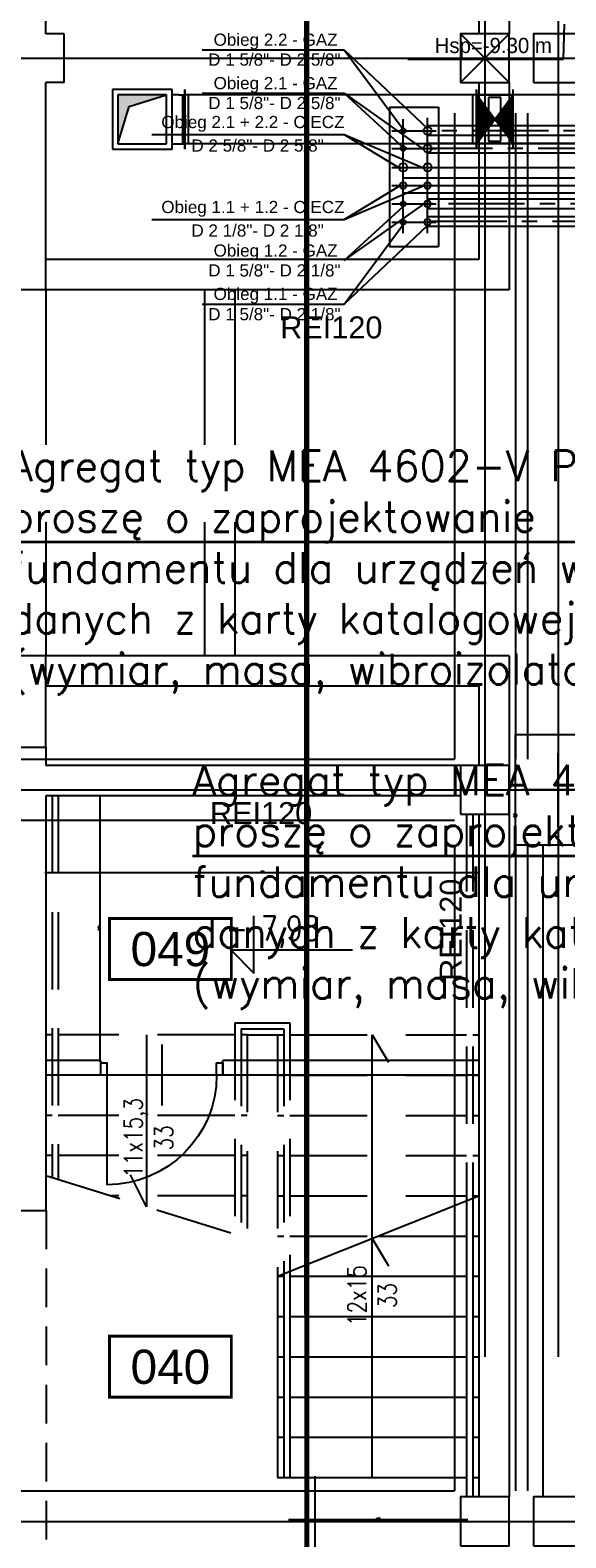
# Model space of a CAD drawing. Header units: centimetres. Extents: x -156440 to 298236, y -263599 to 81430.
# Tile 58 of 170: x 135695 to 140088, y -127367 to -115001. Entities that reach past the tile are written whole.
import ezdxf
from ezdxf.enums import TextEntityAlignment as Align

# ---------------------------------------------------------------- set-up
doc = ezdxf.new("R2010")
doc.units = ezdxf.units.CM
doc.header["$LTSCALE"] = 50
doc.header["$PDMODE"] = 35
doc.header["$PDSIZE"] = 0.1
for name, pattern in [('01-101 Went PP Poziom -2$0$CENTER', [2, 1.25, -0.25, 0.25, -0.25]), ('01-101 Went PP Poziom -2$0$DASHDOT2', [12.7, 6.35, -3.175, 0, -3.175]), ('DASHDOT', [25.4, 12.7, -6.35, 0, -6.35]), ('Kondygnacja -2$0$HIDDEN', [9.525, 6.35, -3.175]), ('Kondygnacja -2$0$HIDDEN2', [4.7625, 3.175, -1.5875]), ('Osie rzutów$0$DASHDOT2', [12.7, 6.35, -3.175, 0, -3.175])]:
    doc.linetypes.add(name, pattern=pattern)
doc.layers.get('0').update_dxf_attribs({"color": 8})
doc.layers.get('DEFPOINTS').update_dxf_attribs({"color": 8})
for name, color, linetype in [('01-101 Went PP Poziom -2$0$L_linie przekrojowe', 213, 'Continuous'), ('01-101 Went PP Poziom -2$0$L_Wywiew', 6, 'Continuous'), ('bgde-tekst', 7, 'Continuous'), ('freon cieczowy', 142, 'Continuous'), ('freon gazowy', 174, 'Continuous'), ('Freon_opisy', 2, 'Continuous'), ('Freon_urządzenia', 3, 'Continuous'), ('Kondygnacja -2$0$ARCH_INFO_KOTY_WYSOKOŚCIOWE_IST', 8, 'Continuous'), ('Kondygnacja -2$0$ARCH_INFO_ODPORNOŚĆ OGNIOWA', 8, 'Continuous'), ('Kondygnacja -2$0$ARCH_INFO_SCHODY_IST', 8, 'Continuous'), ('Kondygnacja -2$0$ARCH_KONSTR_POWYŻEJ RZUTU_IST', 8, 'Kondygnacja -2$0$HIDDEN2'), ('Kondygnacja -2$0$ARCH_MUROWANE_IST', 9, 'Continuous'), ('Kondygnacja -2$0$ARCH_NIEWIDOK_IST', 8, 'Kondygnacja -2$0$HIDDEN'), ('Kondygnacja -2$0$ARCH_SCHODY_IST', 8, 'Continuous'), ('Kondygnacja -2$0$ARCH_ŚLUSARKA_DRZWI_IST', 8, 'Continuous'), ('Kondygnacja -2$0$ARCH_ŻELBET_IST', 9, 'Continuous'), ('Osie rzutów$0$ARCH_INFO_OSIE_IST', 8, 'Osie rzutów$0$DASHDOT2'), ('Pomieszczenia -2$0$ARCH_INFO_AREA_ETYKIETY_200', 8, 'Continuous')]:
    doc.layers.add(name, color=color, linetype=linetype)
for name, color, linetype, lineweight in [('bgde_fundamenty pod urządzenia', 7, 'Continuous', 35), ('bgde_maszynownia blokowo', 2, 'Continuous', 35), ('Kondygnacja -2$0$_SP KORYTA', 8, 'Continuous', 25), ('Kondygnacja -2$0$ARCH_INFO_WYMIARY', 8, 'Continuous', 9)]:
    doc.layers.add(name, color=color, linetype=linetype, lineweight=lineweight)
doc.layers.get('bgde_maszynownia blokowo').off()
doc.styles.add('01-101 Went PP Poziom -2$0$Arial', font='ARIAL.TTF')
doc.styles.add('Kondygnacja -2$0$Arial', font='ARIAL.TTF')
doc.styles.add('Kondygnacja -2$0$Romans', font='Romans.shx', dxfattribs={"width": 0.7})
doc.styles.add('Kondygnacja -2$0$ROMANS-50-CM', font='romans.shx', dxfattribs={"width": 0.8, "height": 10})
doc.styles.add('Pomieszczenia -2$0$Arial', font='ARIAL.TTF')
doc.styles.add('Romans', font='Romans.shx')
doc.dimstyles.new('Kondygnacja -2$0$Wymiary 1-100', dxfattribs={"dimtxt": 12, "dimasz": 10, "dimexe": 5, "dimexo": 0, "dimgap": 4, "dimtad": 1, "dimrnd": 0.5, "dimzin": 12, "dimdsep": 46, "dimtxsty": 'Kondygnacja -2$0$Romans', "dimblk": 'Kondygnacja -2$0$_Oblique', "dimcen": 10, "dimdle": 10, "dimclrt": 55, "dimazin": 0, "dimtfac": 1, "dimtmove": 1, "dimatfit": 3, "dimfxl": 0, "dimtolj": 1, "dimtzin": 0, "dimarcsym": 0})

# ---------------------------------------------------------------- blocks, each defined once
blk = doc.blocks.new('Osie rzutów')
at = {"layer": 'Osie rzutów$0$ARCH_INFO_OSIE_IST', "ltscale": 10}
for p, q in [((6200, 12510), (6200, 4800)), ((6200, 12510), (6200, 4571.18)), ((6260, 12510), (6260, 4623.26)), ((4436.04, 10400), (13655, 10400)), ((6260, 9770), (6260, 9830)), ((4436.04, 9800), (15156.54, 9800)), ((6290, 9800), (6230, 9800)), ((4436.04, 9200), (15156.54, 9200))]:
    blk.add_line(p, q, dxfattribs=at)
blk = doc.blocks.new('Kondygnacja -2$0$_Oblique')
at = {"color": 0, "linetype": 'ByBlock', "lineweight": -2}
blk.add_line((-0.5, -0.5), (0.5, 0.5), dxfattribs=at)
blk = doc.blocks.new('*D239')
at = {"layer": 'DEFPOINTS', "color": 0}
for p in [(137824, -126872), (139274, -126872), (137824, -127219)]:
    blk.add_point(p, dxfattribs=at)
at = {"layer": 'Kondygnacja -2$0$ARCH_INFO_WYMIARY', "color": 0, "lineweight": -2}
for p, q in [((139284, -127219), (137814, -127219)), ((137824, -127211), (137824, -127224)), ((139274, -127211), (139274, -127224))]:
    blk.add_line(p, q, dxfattribs=at)
at = {"layer": 'Kondygnacja -2$0$ARCH_INFO_WYMIARY', "color": 0, "lineweight": -2, "xscale": 10, "yscale": 10, "zscale": 10, "rotation": 180}
blk.add_blockref('Kondygnacja -2$0$_Oblique', (137824, -127219), dxfattribs=at)
at = {"layer": 'Kondygnacja -2$0$ARCH_INFO_WYMIARY', "color": 0, "lineweight": -2, "xscale": 10, "yscale": 10, "zscale": 10}
blk.add_blockref('Kondygnacja -2$0$_Oblique', (139274, -127219), dxfattribs=at)
at = {"layer": 'Kondygnacja -2$0$ARCH_INFO_WYMIARY', "color": 55, "insert": (138549, -127209), "char_height": 12, "attachment_point": 5, "style": 'Kondygnacja -2$0$Romans'}
blk.add_mtext('\\A1;1450', dxfattribs=at)
blk = doc.blocks.new('*D240')
at = {"layer": 'DEFPOINTS', "color": 0}
for p in [(135824, -121282), (136269, -121282), (135824, -123452)]:
    blk.add_point(p, dxfattribs=at)
at = {"layer": 'Kondygnacja -2$0$ARCH_INFO_WYMIARY', "color": 0, "lineweight": -2}
for p, q in [((136261, -121282), (136274, -121282)), ((136269, -123462), (136269, -121272)), ((136261, -123452), (136274, -123452))]:
    blk.add_line(p, q, dxfattribs=at)
at = {"layer": 'Kondygnacja -2$0$ARCH_INFO_WYMIARY', "color": 0, "lineweight": -2, "xscale": 10, "yscale": 10, "zscale": 10}
for p, rotation in [((136269, -121282), 90), ((136269, -123452), 270)]:
    blk.add_blockref('Kondygnacja -2$0$_Oblique', p, dxfattribs=dict(at, rotation=rotation))
at = {"layer": 'Kondygnacja -2$0$ARCH_INFO_WYMIARY', "color": 55, "insert": (136259, -122367), "char_height": 12, "attachment_point": 5, "rotation": 90, "style": 'Kondygnacja -2$0$Romans'}
blk.add_mtext('\\A1;2170', dxfattribs=at)
blk = doc.blocks.new('*D241')
at = {"layer": 'DEFPOINTS', "color": 0}
for p in [(135824, -121432), (139374, -121432), (135824, -121914)]:
    blk.add_point(p, dxfattribs=at)
at = {"layer": 'Kondygnacja -2$0$ARCH_INFO_WYMIARY', "color": 0, "lineweight": -2}
for p, q in [((139384, -121914), (135814, -121914)), ((135824, -121906), (135824, -121919)), ((139374, -121906), (139374, -121919))]:
    blk.add_line(p, q, dxfattribs=at)
at = {"layer": 'Kondygnacja -2$0$ARCH_INFO_WYMIARY', "color": 0, "lineweight": -2, "xscale": 10, "yscale": 10, "zscale": 10, "rotation": 180}
blk.add_blockref('Kondygnacja -2$0$_Oblique', (135824, -121914), dxfattribs=at)
at = {"layer": 'Kondygnacja -2$0$ARCH_INFO_WYMIARY', "color": 0, "lineweight": -2, "xscale": 10, "yscale": 10, "zscale": 10}
blk.add_blockref('Kondygnacja -2$0$_Oblique', (139374, -121914), dxfattribs=at)
at = {"layer": 'Kondygnacja -2$0$ARCH_INFO_WYMIARY', "color": 55, "insert": (137599, -121904), "char_height": 12, "attachment_point": 5, "style": 'Kondygnacja -2$0$Romans'}
blk.add_mtext('\\A1;3550', dxfattribs=at)
blk = doc.blocks.new('*D242')
at = {"layer": 'DEFPOINTS', "color": 0}
for p in [(137824, -126872), (137824, -130542), (138030, -130542)]:
    blk.add_point(p, dxfattribs=at)
at = {"layer": 'Kondygnacja -2$0$ARCH_INFO_WYMIARY', "color": 0, "lineweight": -2}
for p, q in [((138030, -126862), (138030, -130552)), ((138022, -126872), (138035, -126872)), ((138022, -130542), (138035, -130542))]:
    blk.add_line(p, q, dxfattribs=at)
at = {"layer": 'Kondygnacja -2$0$ARCH_INFO_WYMIARY', "color": 0, "lineweight": -2, "xscale": 10, "yscale": 10, "zscale": 10}
for p, rotation in [((138030, -126872), 90), ((138030, -130542), 270)]:
    blk.add_blockref('Kondygnacja -2$0$_Oblique', p, dxfattribs=dict(at, rotation=rotation))
at = {"layer": 'Kondygnacja -2$0$ARCH_INFO_WYMIARY', "color": 55, "insert": (138020, -128707), "char_height": 12, "attachment_point": 5, "rotation": 90, "style": 'Kondygnacja -2$0$Romans'}
blk.add_mtext('\\A1;3670', dxfattribs=at)
blk = doc.blocks.new('Kondygnacja -2$0$DRZWI90')
blk.add_line((-45, 0), (-45, 90))
at = {"lineweight": -3}
for p, q in [((0, -25), (0, 25)), ((45, 0), (-45, 0))]:
    blk.add_line(p, q, dxfattribs=at)
for points in [[(-50, -10), (-45, -10), (-45, 0), (-50, 0)], [(45, -10), (50, -10), (50, 0), (45, 0)]]:
    blk.add_lwpolyline(points, close=True, dxfattribs=at)
blk.add_arc((-45, 0), 90, 0, 90, dxfattribs=at)
blk = doc.blocks.new('Kondygnacja -2$0$konstukcja stropu -2')
at = {"layer": 'Kondygnacja -2$0$ARCH_KONSTR_POWYŻEJ RZUTU_IST', "ltscale": 10}
for p, q in [((6175, 10355), (6175, 9825)), ((6225, 10355), (6225, 9825)), ((6235, 10355), (6235, 9825)), ((5625, 9825), (6175, 9825)), ((5625, 9775), (6175, 9775)), ((6175, 9755), (6175, 9225)), ((6225, 9755), (6225, 9225)), ((6235, 9755), (6235, 9225)), ((5625, 9225), (6175, 9225))]:
    blk.add_line(p, q, dxfattribs=at)
blk = doc.blocks.new('Pomieszczenia -2$0$etykieta_numer')
at = {"color": 0, "linetype": 'ByBlock', "const_width": 2.44}
blk.add_lwpolyline([(-50, -50), (-50, 0), (50, 0), (50, -50)], close=True, dxfattribs=at)
at = {"color": 0, "linetype": 'ByBlock', "style": 'Pomieszczenia -2$0$Arial'}
blk.add_attdef('AECAREA:NUMER_LOKALU', text='', height=28, dxfattribs=at).set_placement((0, -25), align=Align.MIDDLE)
blk = doc.blocks.new('A$C45891BCF')
at = {"layer": 'freon cieczowy'}
for p, q in [((-127, 503.2, 2064.4), (-127, 510.5, 4128.7)), ((-103.6, 510.5, 4128.7), (110.6, 510.5, -348)), ((-127, 502, 4128.7), (101.2, 502, -170.9)), ((-127, 489.6, 2446.8), (-127, 495.5, 4128.7)), ((-103.6, 495.5, 4128.7), (91.7, 495.5, 45.9)), ((-127, 489.6, 4128.7), (82.3, 489.6, 184.3))]:
    blk.add_line(p, q, dxfattribs=at)
for centre, radius in [((-127, 510.5, 4128.7), 3.33), ((-107, 510.5, 4128.7), 3.33), ((-127, 495.5, 4128.7), 2.7), ((-107, 495.5, 4128.7), 2.7)]:
    blk.add_circle(centre, radius, dxfattribs=at)
at = {"layer": 'freon gazowy'}
for p, q in [((-80, 620, -348), (-40, 580, -348)), ((-80, 580, -348), (-40, 620, -348)), ((692.1, 544.5, 4128.7), (-107, 544.5, 4128.7)), ((692.1, 536.6, 4128.7), (-107, 536.6, 4128.7)), ((143.2, 530, 4128.7), (-107, 530, 4128.7)), ((143.2, 522.1, 4128.7), (-107, 522.1, 4128.7)), ((69.6, 484.5, 4128.7), (-107, 484.5, 4128.7)), ((69.6, 476.6, 4128.7), (-107, 476.6, 4128.7)), ((54.9, 470, 348.9), (-107, 470, 4128.7)), ((54.9, 462.1, 348.9), (-107, 462.1, 4128.7))]:
    blk.add_line(p, q, dxfattribs=at)
at = {"layer": 'freon gazowy', "color": 7, "linetype": '01-101 Went PP Poziom -2$0$CENTER'}
for p, q in [((692.1, 540.5, 4128.7), (-107, 540.5, 4128.7)), ((146.2, 526, 4128.7), (-107, 526, 4128.7)), ((72.6, 480.5, 4128.7), (-107, 480.5, 4128.7)), ((57.9, 466, 279.5), (-107, 466, 4128.7))]:
    blk.add_line(p, q, dxfattribs=at)
at = {"layer": 'freon gazowy'}
for centre, radius in [((-127, 540.5, 4128.7), 2.06), ((-107, 540.5, 4128.7), 3.33), ((-127, 526, 5248.6), 2.06), ((-107, 526, 4128.7), 3.33), ((-127, 480.5, 4128.7), 2.06), ((-107, 480.5, 4128.7), 2.7), ((-127, 465.5, 4128.7), 2.06), ((-107, 465.5, 4128.7), 2.7)]:
    blk.add_circle(centre, radius, dxfattribs=at)
at = {"layer": 'Freon_opisy'}
for p, q in [((-292, 606.9, -348), (-175.3, 606.9, -348)), ((-175.3, 606.9, -348), (-107, 542.5, 4128.7)), ((-175.3, 606.9, -348), (-127, 541.9, 4128.7)), ((-292, 571.3, -348), (-175.3, 571.3, -348)), ((-175.3, 571.3, -348), (-109.7, 524.8, 4128.7)), ((-175.3, 571.3, -348), (-127, 526.9, 4128.7)), ((-333.3, 537.5, -348), (-175.3, 537.5, -348)), ((-175.3, 537.5, -348), (-129, 509.4, 4128.7)), ((-175.3, 537.5, -348), (-109.7, 509.8, 4128.7)), ((-175.3, 467.8, -348), (-129, 495.9, 4128.7)), ((-175.3, 467.8, -348), (-109.7, 495.5, 4128.7)), ((-175.3, 434, -348), (-109.7, 480.5, 4128.7)), ((-175.3, 434, -348), (-127, 478.5, 4128.7)), ((-333.3, 467.8, -348), (-175.3, 467.8, -348)), ((-175.3, 398.4, -348), (-127, 463.5, 4128.7)), ((-175.3, 398.4, -348), (-107, 462.8, 4128.7)), ((-292, 398.4, -348), (-175.3, 398.4, -348))]:
    blk.add_line(p, q, dxfattribs=at)
at = {"layer": 'Freon_urządzenia', "color": 1}
for p, q in [((-138.3, 559.8), (-98, 559.8, -219)), ((-138.3, 559.8, 4128.7), (-138.3, 445.5, 4128.7)), ((-98, 559.8, 4128.7), (-98, 445.5, 4128.7)), ((-138.3, 445.5), (-98, 445.5, -202))]:
    blk.add_line(p, q, dxfattribs=at)
at = {"layer": 'Freon_urządzenia', "color": 7, "linetype": 'DASHDOT'}
for p, q in [((-127, 456.5), (-127, 549.9, 4128.7)), ((-107, 456.5), (-107, 551.2, 4128.7)), ((-136.4, 540.5), (-99.9, 540.5, -188.6)), ((-136.4, 526, 1119.8), (-99.9, 526, 931.2)), ((-136.4, 510.5), (-99.9, 510.5, -188.6)), ((-136.4, 495.5), (-99.9, 495.5, -188.6)), ((-136.4, 480.5), (-99.9, 480.5, -188.6)), ((-136.4, 465.5), (-99.9, 465.5, -188.6))]:
    blk.add_line(p, q, dxfattribs=at)
at = {"layer": 'Freon_opisy', "style": '01-101 Went PP Poziom -2$0$Arial'}
for s, p in [('Obieg 2.2 - GAZ', (-282.5, 610.2, 4129.8)), ('D 1 5/8"- D 2 5/8"', (-286.9, 593.9, 4129.8)), ('Obieg 2.1 - GAZ', (-282.5, 574.6, 4128.7)), ('D 1 5/8"- D 2 5/8"', (-286.9, 558.3, 4128.7)), ('Obieg 2.1 + 2.2 - CIECZ', (-325.4, 542.7, 4130.6)), ('D 2 5/8"- D 2 5/8"', (-300.7, 523.4, 4132.2)), ('Obieg 1.1 + 1.2 - CIECZ', (-325.4, 473, 4128.7)), ('D 2 1/8"- D 2 1/8"', (-300.7, 453.7, 4130.3)), ('Obieg 1.2 - GAZ', (-282.5, 437.3, 4128.7)), ('D 1 5/8"- D 2 1/8"', (-286.9, 421, 4128.7)), ('Obieg 1.1 - GAZ', (-282.5, 401.7, 4128.7)), ('D 1 5/8"- D 2 1/8"', (-286.9, 385.1, 4128.7))]:
    blk.add_text(s, height=10, dxfattribs=at).set_placement(p)
blk = doc.blocks.new('*a615')
at = {"layer": 'bgde-tekst'}
blk.add_line((0, 0), (1279, 0), dxfattribs=at)

msp = doc.modelspace()

# ---------------------------------------------------------------- hatches: boundary and pattern name
at = {"layer": '01-101 Went PP Poziom -2$0$L_Wywiew'}
msp.add_hatch(color=256, dxfattribs=at).paths.add_polyline_path([(136814.114, -115533.313), (136414.114, -115533.313), (136414.114, -115933.313), (136506.352, -115627.935)])

# ---------------------------------------------------------------- linework, layer by layer
at = {"layer": '01-101 Went PP Poziom -2$0$L_linie przekrojowe', "linetype": '01-101 Went PP Poziom -2$0$DASHDOT2', "const_width": 42, "elevation": -3480}
msp.add_lwpolyline([(137961.584, -95069.507), (137963.569, -138243.57)], dxfattribs=at)
at = {"layer": '01-101 Went PP Poziom -2$0$L_Wywiew', "extrusion": (4.93038e-32, 1, 3.44509e-16)}
for p, q in [((136859.114, -115488.313, -3415), (136369.114, -115488.313, -3415)), ((136369.114, -115488.313, -3415), (136369.114, -115978.313, -3415)), ((136859.114, -115978.313, -3415), (136859.114, -115488.313, -3415)), ((136964.114, -115533.313, -3415), (136964.114, -115488.313, -3415)), ((136914.114, -115533.313, -3415), (136859.114, -115533.313, -3415)), ((136914.114, -115533.313, -3415), (136964.114, -115533.313, -3415)), ((136944.114, -115533.313, -3415), (136944.114, -115933.313, -3415)), ((136964.114, -115933.313, -3415), (136964.114, -115533.313, -3415)), ((136369.114, -115978.313, -3415), (136859.114, -115978.313, -3415)), ((136859.114, -115933.313, -3415), (136914.114, -115933.313, -3415)), ((136914.114, -115933.313, -3415), (136964.114, -115933.313, -3415)), ((136964.114, -115978.313, -3415), (136964.114, -115933.313, -3415))]:
    msp.add_line(p, q, dxfattribs=at)
at = {"layer": '01-101 Went PP Poziom -2$0$L_Wywiew', "extrusion": (-4.20675e-13, -1, -3.44509e-16)}
for p, q in [((136859.114, -115488.313, -2038.5), (136369.114, -115488.313, -2038.5)), ((136369.114, -115488.313, -2038.5), (136369.114, -115978.313, -2038.5)), ((136859.114, -115978.313, -2038.5), (136859.114, -115488.313, -2038.5)), ((136814.114, -115533.313, -2038.5), (136414.114, -115533.313, -2038.5)), ((136414.114, -115533.313, -2038.5), (136414.114, -115933.313, -2038.5)), ((136814.114, -115933.313, -2038.5), (136814.114, -115533.313, -2038.5)), ((136369.114, -115978.313, -2038.5), (136859.114, -115978.313, -2038.5)), ((136414.114, -115933.313, -2038.5), (136814.114, -115933.313, -2038.5))]:
    msp.add_line(p, q, dxfattribs=at)
at = {"layer": '01-101 Went PP Poziom -2$0$L_Wywiew', "extrusion": (-1.22465e-16, 2.01948e-28, -1)}
for p, q in [((136964.275, -115488.313, -3480), (136964.275, -115533.313, -3480)), ((139354.923, -115488.313, -3480), (139354.923, -115533.313, -3480)), ((139354.923, -115533.313, -3480), (139354.923, -115488.313, -3480)), ((139654.923, -115533.313, -3480), (139654.923, -115488.313, -3480)), ((141474.241, -115533.313, -3480), (136964.275, -115533.313, -3480)), ((136964.275, -115533.313, -3480), (136964.275, -115933.313, -3480)), ((136994.275, -115933.313, -3480), (136994.275, -115533.313, -3480)), ((139324.923, -115933.313, -3480), (139324.923, -115533.313, -3480)), ((139654.923, -115933.313, -3480), (139354.923, -115533.313, -3480)), ((139354.923, -115933.313, -3480), (139654.923, -115533.313, -3480)), ((139354.923, -115533.313, -3480), (139654.923, -115533.313, -3480)), ((139354.923, -115533.313, -3480), (139354.923, -115933.313, -3480)), ((139354.923, -115933.313, -3480), (139354.923, -115533.313, -3480)), ((139362.048, -115923.813, -3480), (139362.048, -115542.813, -3480)), ((139377.923, -115902.646, -3480), (139377.923, -115563.979, -3480)), ((139393.798, -115881.479, -3480), (139393.798, -115585.146, -3480)), ((139409.673, -115860.313, -3480), (139409.673, -115606.313, -3480)), ((139454.923, -115553.313, -3480), (139454.923, -115913.313, -3480)), ((139554.923, -115553.313, -3480), (139454.923, -115553.313, -3480)), ((139554.923, -115913.313, -3480), (139554.923, -115553.313, -3480)), ((139600.173, -115860.313, -3480), (139600.173, -115606.313, -3480)), ((139616.048, -115881.479, -3480), (139616.048, -115585.146, -3480)), ((139631.923, -115902.646, -3480), (139631.923, -115563.979, -3480)), ((139647.798, -115923.813, -3480), (139647.798, -115542.813, -3480)), ((139654.923, -115933.313, -3480), (139654.923, -115533.313, -3480)), ((139425.548, -115839.146, -3480), (139425.548, -115627.479, -3480)), ((139441.423, -115817.979, -3480), (139441.423, -115648.646, -3480)), ((139457.298, -115796.813, -3480), (139457.298, -115669.813, -3480)), ((139473.173, -115775.646, -3480), (139473.173, -115690.979, -3480)), ((139489.048, -115754.479, -3480), (139489.048, -115712.146, -3480)), ((139520.798, -115754.479, -3480), (139520.798, -115712.146, -3480)), ((139536.673, -115775.646, -3480), (139536.673, -115690.979, -3480)), ((139552.548, -115796.813, -3480), (139552.548, -115669.813, -3480)), ((139568.423, -115817.979, -3480), (139568.423, -115648.646, -3480)), ((139584.298, -115839.146, -3480), (139584.298, -115627.479, -3480)), ((141474.241, -115933.313, -3480), (136964.275, -115933.313, -3480)), ((136964.275, -115933.313, -3480), (136964.275, -115978.313, -3480)), ((139654.923, -115933.313, -3480), (139354.923, -115933.313, -3480)), ((139354.923, -115933.313, -3480), (139354.923, -115978.313, -3480)), ((139354.923, -115978.313, -3480), (139354.923, -115933.313, -3480)), ((139454.923, -115913.313, -3480), (139554.923, -115913.313, -3480)), ((139654.923, -115978.313, -3480), (139654.923, -115933.313, -3480))]:
    msp.add_line(p, q, dxfattribs=at)
at = {"layer": '01-101 Went PP Poziom -2$0$L_Wywiew'}
for p, q in [((136414.114, -115533.313, -2038.5), (136414.114, -115933.313, -2038.5)), ((136814.114, -115533.313, -2038.5), (136414.114, -115533.313, -2038.5)), ((136506.352, -115627.935, -2038.5), (136814.114, -115533.313, -2038.5)), ((136414.114, -115933.313, -2038.5), (136506.352, -115627.935, -2038.5))]:
    msp.add_line(p, q, dxfattribs=at)
at = {"layer": 'bgde-tekst'}
msp.add_lwpolyline([(140070.268, -115239.605), (140076.913, -114951.69), (140076.913, -114951.69)], dxfattribs=at)
at = {"layer": 'bgde_fundamenty pod urządzenia'}
for p, q in [((140778.266, -119200.173), (135524.241, -119200.173, -3480)), ((142279.91, -121777.29), (137025.885, -121777.29, -3480))]:
    msp.add_line(p, q, dxfattribs=at)
at = {"layer": 'Kondygnacja -2$0$ARCH_INFO_KOTY_WYSOKOŚCIOWE_IST', "elevation": -3480}
msp.add_lwpolyline([(138339.436, -122547.607), (137342.252, -122547.607), (137529.752, -122735.107), (137529.752, -122266.674)], dxfattribs=at)
at = {"layer": 'Kondygnacja -2$0$ARCH_INFO_SCHODY_IST'}
for p, q in [((136649.241, -123241.769, -3480), (136649.241, -124651.197, -3480)), ((138499.241, -126871.769, -3480), (138499.241, -123241.769, -3480)), ((138499.241, -123241.769, -3480), (138632.617, -123465.036, -3480)), ((136649.241, -124651.197, -3480), (136518.425, -124389.397, -3480)), ((138499.241, -124911.769, -3480), (138632.617, -125135.036, -3480))]:
    msp.add_line(p, q, dxfattribs=at)
at = {"layer": 'Kondygnacja -2$0$ARCH_MUROWANE_IST', "ltscale": 4}
for p, q in [((139374.241, -109431.769, -3480), (139374.241, -115031.769, -3480)), ((139624.241, -109431.769, -3480), (139624.241, -115031.769, -3480)), ((139374.241, -115431.769, -3480), (139374.241, -116881.769, -3480)), ((139624.241, -115431.769, -3480), (139624.241, -117131.769, -3480)), ((139374.241, -116881.769, -3480), (135824.241, -116881.769, -3480)), ((139624.241, -117131.769, -3480), (135824.241, -117131.769, -3480)), ((139624.241, -120131.769, -3480), (135824.241, -120131.769, -3480)), ((139624.241, -120131.769, -3480), (139624.241, -127031.769, -3480)), ((139374.241, -120381.769, -3480), (135824.241, -120381.769, -3480)), ((139374.241, -120381.769, -3480), (139374.241, -121031.769, -3480)), ((139899.241, -121681.769, -3480), (139899.241, -127031.769, -3480))]:
    msp.add_line(p, q, dxfattribs=at)
at = {"layer": 'Kondygnacja -2$0$ARCH_MUROWANE_IST', "ltscale": 4, "elevation": -3480}
for points in [[(136274.241, -123451.769), (135824.241, -123451.769)], [(136274.241, -123571.769), (136274.241, -123451.769)], [(139374.241, -123451.769), (137274.241, -123451.769)], [(137274.241, -123571.769), (137274.241, -123451.769)], [(136274.241, -123571.769), (135824.241, -123571.769)], [(139374.241, -123571.769), (137274.241, -123571.769)]]:
    msp.add_lwpolyline(points, dxfattribs=at)
at = {"layer": 'Kondygnacja -2$0$ARCH_NIEWIDOK_IST', "ltscale": 4}
for p, q in [((135824.241, -117131.769, -3480), (135824.241, -120131.769, -3480)), ((137124.241, -117131.769, -3480), (137124.241, -120131.769, -3480)), ((137374.241, -117131.769, -3480), (137374.241, -120131.769, -3480))]:
    msp.add_line(p, q, dxfattribs=at)
at = {"layer": 'Kondygnacja -2$0$ARCH_NIEWIDOK_IST', "ltscale": 2}
for p, q in [((135874.241, -121281.769, -3480), (135874.241, -124409.935, -3480)), ((135924.241, -121281.769, -3480), (135924.241, -124425.5, -3480)), ((139274.241, -121431.769, -3480), (139274.241, -124601.769, -3480)), ((139324.241, -121431.769, -3480), (139324.241, -124581.769, -3480)), ((137374.241, -123141.769, -3480), (137824.241, -123141.769, -3480)), ((137374.241, -123141.769, -3480), (137374.241, -124876.893, -3480)), ((137824.241, -123141.769, -3480), (137824.241, -125181.769, -3480)), ((135874.241, -123241.769, -3480), (135824.241, -123241.769, -3480)), ((137374.241, -123241.769, -3480), (135924.241, -123241.769, -3480)), ((137424.241, -123191.769, -3480), (137774.241, -123191.769, -3480)), ((137424.241, -123191.769, -3480), (137424.241, -124892.458, -3480)), ((137474.241, -123241.769, -3480), (137424.241, -123241.769, -3480)), ((137474.241, -123241.769, -3480), (137474.241, -124908.024, -3480)), ((137474.241, -123241.769, -3480), (137724.241, -123241.769, -3480)), ((137724.241, -123241.769, -3480), (137724.241, -125221.769, -3480)), ((137724.241, -123241.769, -3480), (137774.241, -123241.769, -3480)), ((137774.241, -123191.769, -3480), (137774.241, -125201.769, -3480)), ((137824.241, -123241.769, -3480), (139274.241, -123241.769, -3480)), ((139324.241, -123241.769, -3480), (139374.241, -123241.769, -3480)), ((137374.241, -123571.769, -3480), (135924.241, -123571.769, -3480)), ((137724.241, -123571.769, -3480), (137774.241, -123571.769, -3480)), ((137824.241, -123571.769, -3480), (139274.241, -123571.769, -3480)), ((139324.241, -123571.769, -3480), (139374.241, -123571.769, -3480)), ((135874.241, -123901.769, -3480), (135824.241, -123901.769, -3480)), ((137374.241, -123901.769, -3480), (135924.241, -123901.769, -3480)), ((137474.241, -123901.769, -3480), (137424.241, -123901.769, -3480)), ((137724.241, -123901.769, -3480), (137774.241, -123901.769, -3480)), ((137824.241, -123901.769, -3480), (139274.241, -123901.769, -3480)), ((139324.241, -123901.769, -3480), (139374.241, -123901.769, -3480)), ((135874.241, -124231.769, -3480), (135824.241, -124231.769, -3480)), ((137374.241, -124231.769, -3480), (135924.241, -124231.769, -3480)), ((137474.241, -124231.769, -3480), (137424.241, -124231.769, -3480)), ((137724.241, -124231.769, -3480), (137774.241, -124231.769, -3480)), ((137824.241, -124231.769, -3480), (139274.241, -124231.769, -3480)), ((139324.241, -124231.769, -3480), (139374.241, -124231.769, -3480)), ((135824.241, -124394.37, -3480), (137474.241, -124908.024, -3480)), ((137374.241, -124561.769, -3480), (136361.975, -124561.769, -3480)), ((137474.241, -124561.769, -3480), (137424.241, -124561.769, -3480)), ((137724.241, -124561.769, -3480), (137774.241, -124561.769, -3480)), ((137824.241, -124561.769, -3480), (139274.241, -124561.769, -3480)), ((139324.241, -124561.769, -3480), (139374.241, -124561.769, -3480)), ((137724.241, -124891.769, -3480), (137774.241, -124891.769, -3480)), ((137824.241, -124891.769, -3480), (138549.241, -124891.769, -3480))]:
    msp.add_line(p, q, dxfattribs=at)
at = {"layer": 'Kondygnacja -2$0$ARCH_NIEWIDOK_IST'}
msp.add_line((135824.923, -124681.769, -3480), (135824.241, -130541.769, -3480), dxfattribs=at)
at = {"layer": 'Kondygnacja -2$0$ARCH_SCHODY_IST'}
for p, q in [((135874.241, -123571.769, -3480), (135824.241, -123571.769, -3480)), ((137474.241, -123571.769, -3480), (137424.241, -123571.769, -3480)), ((139274.241, -124601.769, -3480), (139274.241, -127031.769, -3480)), ((139324.241, -124581.769, -3480), (139324.241, -127031.769, -3480)), ((138549.241, -124891.769, -3480), (139274.241, -124891.769, -3480)), ((139324.241, -124891.769, -3480), (139374.241, -124891.769, -3480)), ((137724.241, -125221.769, -3480), (137774.241, -125221.769, -3480)), ((137724.241, -125221.769, -3480), (137724.241, -126871.769, -3480)), ((137774.241, -125201.769, -3480), (137774.241, -126871.769, -3480)), ((137824.241, -125181.769, -3480), (137824.241, -126871.769, -3480)), ((137824.241, -125221.769, -3480), (139274.241, -125221.769, -3480)), ((139324.241, -125221.769, -3480), (139374.241, -125221.769, -3480)), ((137724.241, -125551.769, -3480), (137774.241, -125551.769, -3480)), ((137824.241, -125551.769, -3480), (139274.241, -125551.769, -3480)), ((139324.241, -125551.769, -3480), (139374.241, -125551.769, -3480)), ((137724.241, -125881.769, -3480), (137774.241, -125881.769, -3480)), ((137824.241, -125881.769, -3480), (139274.241, -125881.769, -3480)), ((139324.241, -125881.769, -3480), (139374.241, -125881.769, -3480)), ((137724.241, -126211.769, -3480), (137774.241, -126211.769, -3480)), ((137824.241, -126211.769, -3480), (139274.241, -126211.769, -3480)), ((139324.241, -126211.769, -3480), (139374.241, -126211.769, -3480)), ((137724.241, -126541.769, -3480), (137774.241, -126541.769, -3480)), ((137824.241, -126541.769, -3480), (139274.241, -126541.769, -3480)), ((139324.241, -126541.769, -3480), (139374.241, -126541.769, -3480)), ((137724.241, -126871.769, -3480), (139274.241, -126871.769, -3480)), ((139324.241, -126871.769, -3480), (139374.241, -126871.769, -3480))]:
    msp.add_line(p, q, dxfattribs=at)
at = {"layer": 'Kondygnacja -2$0$ARCH_SCHODY_IST', "elevation": -3480}
msp.add_lwpolyline([(137724.241, -125221.769), (139374.241, -124561.769)], dxfattribs=at)
at = {"layer": 'Kondygnacja -2$0$ARCH_ŻELBET_IST', "ltscale": 4}
for p, q in [((135824.241, -115031.769, -3480), (135824.241, -109431.769, -3480)), ((135974.241, -115031.769, -3480), (135824.241, -115031.769, -3480)), ((135974.241, -115431.769, -3480), (135974.241, -115031.769, -3480)), ((135974.241, -115431.769, -3480), (135824.241, -115431.769, -3480)), ((135824.241, -117131.769, -3480), (135824.241, -115431.769, -3480)), ((135824.241, -120131.769, -3480), (123368.79, -120131.769, -3480)), ((135824.241, -120881.769, -3480), (135824.241, -120131.769, -3480)), ((140474.241, -120781.769, -3480), (139674.241, -120781.769, -3480)), ((139674.241, -121681.769, -3480), (139674.241, -120781.769, -3480)), ((127224.241, -120881.769, -3480), (135824.241, -120881.769, -3480)), ((135824.241, -120881.769, -3480), (135824.241, -121031.769, -3480)), ((139224.241, -121031.769, -3480), (135824.241, -121031.769, -3480)), ((139224.241, -121281.769, -3480), (135824.241, -121281.769, -3480)), ((135824.241, -121281.769, -3480), (135824.241, -124681.769, -3480)), ((139374.241, -121431.769, -3480), (139374.241, -127031.769, -3480)), ((139674.241, -121681.769, -3480), (140474.241, -121681.769, -3480)), ((135574.241, -124681.769, -3480), (135824.241, -124681.769, -3480))]:
    msp.add_line(p, q, dxfattribs=at)
at = {"layer": 'Kondygnacja -2$0$ARCH_ŻELBET_IST', "ltscale": 4, "elevation": -3480}
for points in [[(139224.241, -115431.769), (139624.241, -115431.769), (139624.241, -115031.769), (139224.241, -115031.769)], [(139824.241, -115431.769), (140224.241, -115431.769), (140224.241, -115031.769), (139824.241, -115031.769)], [(139224.241, -121431.769), (139624.241, -121431.769), (139624.241, -121031.769), (139224.241, -121031.769)], [(139224.241, -127431.769), (139624.241, -127431.769), (139624.241, -127031.769), (139224.241, -127031.769)], [(139824.241, -127431.769), (140224.241, -127431.769), (140224.241, -127031.769), (139824.241, -127031.769)]]:
    msp.add_lwpolyline(points, close=True, dxfattribs=at)
msp.add_lwpolyline([(135824.241, -117131.769), (130356.292, -117131.769), (128624.241, -118131.769), (125524.241, -118131.769), (123792.19, -117131.769), (123790.413, -117131.769)], dxfattribs=at)

# ---------------------------------------------------------------- block references
at = {"layer": 'bgde-tekst'}
msp.add_blockref('*a615', (138791.101, -115239.605), dxfattribs=at)
at = {"layer": 'bgde_maszynownia blokowo', "xscale": 10, "yscale": 10, "zscale": 10}
msp.add_blockref('A$C45891BCF', (140024.241, -121231.769), dxfattribs=at)
at = {"layer": 'Kondygnacja -2$0$_SP KORYTA', "xscale": 10, "yscale": 10, "zscale": 10}
msp.add_blockref('Kondygnacja -2$0$konstukcja stropu -2', (77424.241, -219231.769, -3480), dxfattribs=at)
at = {"layer": 'Kondygnacja -2$0$ARCH_ŚLUSARKA_DRZWI_IST', "xscale": -10, "yscale": 10, "zscale": 10, "rotation": 180}
msp.add_blockref('Kondygnacja -2$0$DRZWI90', (136774.241, -123571.769, -3480), dxfattribs=at)
at = {"layer": 'Osie rzutów$0$ARCH_INFO_OSIE_IST', "xscale": 10, "yscale": 10, "zscale": 10}
msp.add_blockref('Osie rzutów', (77424.241, -219231.769), dxfattribs=at)
at = {"layer": 'Pomieszczenia -2$0$ARCH_INFO_AREA_ETYKIETY_200', "linetype": 'Continuous', "lineweight": -3}
ref = msp.add_blockref('Pomieszczenia -2$0$etykieta_numer', (136844.583, -122287.904, 6300), dxfattribs=dict(at, xscale=10, yscale=10, zscale=10))
ref.add_attrib('AECAREA:NUMBER', '049', dxfattribs={"layer": '0', "color": 0, "linetype": 'ByBlock', "height": 280, "style": 'Pomieszczenia -2$0$Arial'}).set_placement((136844.583, -122537.904, 6300), align=Align.MIDDLE)
ref = msp.add_blockref('Pomieszczenia -2$0$etykieta_numer', (136844.583, -125713.79, 6300), dxfattribs=dict(at, xscale=10, yscale=10, zscale=10))
ref.add_attrib('AECAREA:NUMBER', '040', dxfattribs={"layer": '0', "color": 0, "linetype": 'ByBlock', "height": 280, "style": 'Pomieszczenia -2$0$Arial'}).set_placement((136844.583, -125963.79, 6300), align=Align.MIDDLE)

# ---------------------------------------------------------------- texts
at = {"layer": 'bgde-tekst'}
msp.add_text('Hsp=-9.30 m ', height=125, dxfattribs=at).set_placement((140020.268, -115189.605), align=Align.RIGHT)
at = {"layer": 'bgde_fundamenty pod urządzenia', "char_height": 250, "width": 6611.64715, "attachment_point": 1, "style": 'Romans'}
for s, insert in [('Agregat typ MEA 4602-V PU\\Pproszę o zaprojektowanie fundamentu dla urządzeń wg danych z karty katalogowej (wymiar, masa, wibroizolatory)', (135524.241, -118449.743, -3480)), ('Agregat typ MEA 4202-V PU\\Pproszę o zaprojektowanie fundamentu dla urządzeń wg danych z karty katalogowej\\P(wymiar, masa, wibroizolatory)', (137025.885, -121026.86, -3480))]:
    msp.add_mtext(s, dxfattribs=dict(at, insert=insert))
at = {"layer": 'Kondygnacja -2$0$ARCH_INFO_KOTY_WYSOKOŚCIOWE_IST', "insert": (137300.542, -122397.978, -3480), "char_height": 200, "width": 976.18926, "attachment_point": 4, "line_spacing_factor": 0.9, "style": 'Kondygnacja -2$0$ROMANS-50-CM'}
msp.add_mtext('- 7,98', dxfattribs=at)
at = {"layer": 'Kondygnacja -2$0$ARCH_INFO_ODPORNOŚĆ OGNIOWA', "char_height": 180, "width": 533.32525, "attachment_point": 5, "style": 'Kondygnacja -2$0$Arial'}
for insert in [(138164.599, -117440.606, -3480), (137588.737, -121424.12, -3480)]:
    msp.add_mtext('REI120', dxfattribs=dict(at, insert=insert))
at = {"layer": 'Kondygnacja -2$0$ARCH_INFO_ODPORNOŚĆ OGNIOWA', "insert": (139145.522, -122379.863, -3480), "char_height": 180, "width": 533.32525, "attachment_point": 5, "rotation": 90, "style": 'Kondygnacja -2$0$Arial'}
msp.add_mtext('REI120', dxfattribs=at)
at = {"layer": 'Kondygnacja -2$0$ARCH_INFO_SCHODY_IST', "char_height": 150, "width": 100, "attachment_point": 5, "rotation": 90, "style": 'Kondygnacja -2$0$ROMANS-50-CM'}
for s, insert in [('11x15,3 33', (136665.558, -124086.469, -3480)), ('12x15 33', (138499.241, -125379.746, -3480))]:
    msp.add_mtext(s, dxfattribs=dict(at, insert=insert))

# ---------------------------------------------------------------- dimensions: what is measured, and where the dimension line sits
at = {"layer": 'Kondygnacja -2$0$ARCH_INFO_WYMIARY'}
for base, p1, p2, picture, middle in [((136269.214, -121281.769, -3480), (135824.241, -123451.769, -3480), (135824.241, -121281.769, -3480), '*D240', (136259.214, -122366.769, -3480)), ((138029.821, -130541.769, -3480), (137824.241, -126871.769, -3480), (137824.241, -130541.769, -3480), '*D242', (138019.821, -128706.769, -3480))]:
    dim = msp.add_linear_dim(base=base, p1=p1, p2=p2, angle=90, dimstyle='Kondygnacja -2$0$Wymiary 1-100', dxfattribs=at)
    dim.commit()
    dim.dimension.update_dxf_attribs({"geometry": picture, "text_midpoint": middle})
for base, p1, p2, picture, middle in [((135824.241, -121914.419, -3480), (139374.241, -121431.769, -3480), (135824.241, -121431.769, -3480), '*D241', (137599.241, -121904.419, -3480)), ((137824.241, -127218.768, -3480), (139274.241, -126871.769, -3480), (137824.241, -126871.769, -3480), '*D239', (138549.241, -127208.768, -3480))]:
    dim = msp.add_linear_dim(base=base, p1=p1, p2=p2, dimstyle='Kondygnacja -2$0$Wymiary 1-100', dxfattribs=at)
    dim.commit()
    dim.dimension.update_dxf_attribs({"geometry": picture, "text_midpoint": middle})

doc.saveas('drawing.dxf')
